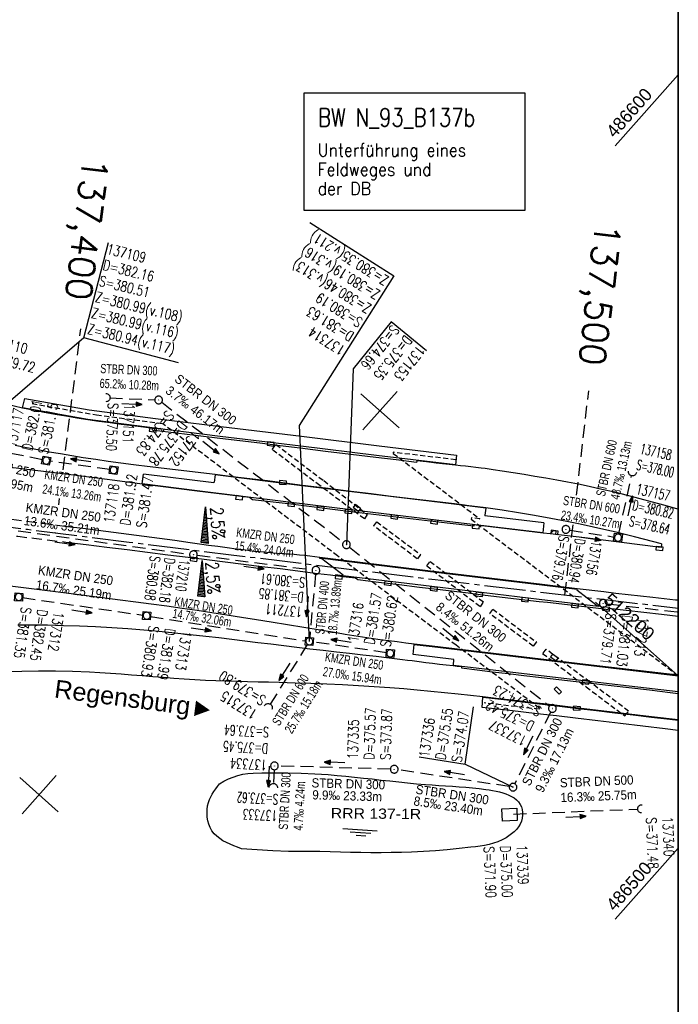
# Model space of a CAD drawing. Header units: millimetres. Extents: x -519 to 616, y -483 to 277.
# Tile 24 of 26: x 303 to 431, y -290 to -98. Entities that reach past the tile are written whole.
import ezdxf
from ezdxf.enums import TextEntityAlignment as Align

# ---------------------------------------------------------------- set-up
doc = ezdxf.new("R2010")
doc.units = ezdxf.units.MM
doc.header["$LTSCALE"] = 10
for name, pattern in [('ACHSE', [5.5, 4, -0.5, 0.5, -0.5]), ('LT00', [0]), ('LT11', [0.3, 0.2, -0.1]), ('LT17', [0.15, 0.1, -0.05]), ('STRICHLINIE2', [0.375, 0.25, -0.125])]:
    doc.linetypes.add(name, pattern=pattern)
for name, color, linetype in [('--Ansichtsfenster', 6, 'Continuous'), ('--EK_000-Halt-Pfeil', 4, 'LT00'), ('--EK_000-Halt-Text', 140, 'LT00'), ('--EK_000-Haltung', 7, 'STRICHLINIE2'), ('--EK_000-Schacht-Text', 5, 'LT00'), ('--EK_01-Halt-Pfeil', 4, 'LT00'), ('--EK_01-Halt-Text', 140, 'LT00'), ('--EK_01-Haltung', 7, 'STRICHLINIE2'), ('--EK_01-Schacht-Text', 5, 'LT00'), ('--EK_03-Halt-Pfeil', 4, 'LT00'), ('--EK_03-Halt-Text', 140, 'LT00'), ('--EK_03-Haltung', 7, 'STRICHLINIE2'), ('--EK_03-Schacht-Text', 5, 'LT00'), ('--EK_10-Halt-Pfeil', 4, 'LT00'), ('--EK_10-Halt-Text', 140, 'LT00'), ('--EK_10-Haltung', 7, 'STRICHLINIE2'), ('--EK_10-Schacht-Text', 5, 'LT00'), ('--EK_13-Halt-Pfeil', 4, 'LT00'), ('--EK_13-Halt-Text', 140, 'LT00'), ('--EK_13-Haltung', 7, 'STRICHLINIE2'), ('--EK_13-Schacht-Text', 5, 'LT00'), ('--EK_A-TEXT-KILOMETER', 30, 'LT17'), ('--EK_BW-SCHRIFT_A', 20, 'Continuous'), ('--EK_FBR', 2, 'LT00'), ('--EK_RRB', 181, 'LT00'), ('--EK_RRB_SYMB', 181, 'LT00'), ('--Rahmen', 120, 'Continuous'), ('-AX-020', 30, 'ACHSE'), ('-QUE-20O', 11, 'Continuous'), ('-QUE-20W', 11, 'Continuous'), ('-RICHTUNG-NAME', 190, 'Continuous'), ('RRB_TEXT', 184, 'Continuous'), ('V_BR_KAPPE', 30, 'LT00'), ('V_BRUECK', 30, 'LT17'), ('V_KA_MULD', 182, 'LT00'), ('V_KA_PRUF', 182, 'LT00'), ('V_KA_PRUF_VERDECKT', 252, 'LT00'), ('V_L_BWID', 30, 'LT17'), ('V_L_MOENCH', 182, 'LT00'), ('V_P_SK', 182, 'LT00'), ('V_P_SK_VERDECKT', 252, 'LT00'), ('V_P_UK_DL', 182, 'LT00'), ('V_RASTER_75', 121, 'LT00')]:
    doc.layers.add(name, color=color, linetype=linetype)
doc.styles.add('Arial', font='arial.ttf')
doc.styles.add('Haltungsbeschriftung', font='arial.ttf', dxfattribs={"width": 0.75})
doc.styles.add('Kilometrierung', font='romans.shx')
doc.styles.add('ROMANS', font='ROMANS.shx', dxfattribs={"width": 0.8})
doc.styles.add('schachtbeschriftung', font='romans.shx', dxfattribs={"width": 0.75, "height": 0.2})
doc.styles.get("Standard").update_dxf_attribs({"font": 'arial.ttf'})
doc.styles.add('UNIR-H', font='unir_h.shx', dxfattribs={"width": 0.8})

# ---------------------------------------------------------------- blocks, each defined once
blk = doc.blocks.new('WASSER2')
at = {"layer": '--EK_RRB_SYMB'}
for p, q in [((-0.335, 0), (0.335, 0)), ((-0.191, -0.054), (0.215, -0.054)), ((-0.071, -0.116), (0.123, -0.116))]:
    blk.add_line(p, q, dxfattribs=at)
blk = doc.blocks.new('SYMB0652')
at = {"color": 0, "linetype": 'ByBlock'}
blk.add_lwpolyline([(-0.15, -0.075), (0.15, -0.075), (0.15, 0.075), (-0.15, 0.075), (-0.15, -0.075)], dxfattribs=at)
blk = doc.blocks.new('SYMB0003')
at = {"color": 0, "linetype": 'ByBlock'}
for p, q in [((-0.015712, 0), (0.010166, 0.012015)), ((0, -0.021257), (-0.015712, 0)), ((0.010166, 0.012015), (0, -0.021257))]:
    blk.add_line(p, q, dxfattribs=at)
for points in [[(-0.031395, 0.499013), (-0.093691, 0.491144), (-0.154509, 0.475528), (-0.21289, 0.452414), (-0.267913, 0.422164), (-0.318712, 0.385257), (-0.364484, 0.342274), (-0.404509, 0.293893), (-0.438154, 0.240877), (-0.464888, 0.184062), (-0.484292, 0.124345), (-0.496058, 0.062667), (-0.5, 0)], [(-0.5, 0), (-0.496058, -0.062667), (-0.484292, -0.124345), (-0.464888, -0.184062), (-0.438154, -0.240877), (-0.404509, -0.293893), (-0.364485, -0.342274), (-0.318712, -0.385257), (-0.267914, -0.422164), (-0.21289, -0.452414), (-0.154509, -0.475529), (-0.093691, -0.491144), (-0.031395, -0.499014), (0.031395, -0.499014)], [(0.5, 0), (0.496057, 0.062667), (0.484292, 0.124345), (0.464888, 0.184062), (0.438153, 0.240877), (0.404509, 0.293893), (0.364484, 0.342274), (0.318712, 0.385257), (0.267913, 0.422164), (0.21289, 0.452414), (0.154509, 0.475528), (0.093691, 0.491144), (0.031395, 0.499013), (-0.031395, 0.499013)], [(0.031395, -0.499014), (0.093691, -0.491144), (0.154509, -0.475529), (0.21289, -0.452414), (0.267914, -0.422164), (0.318712, -0.385257), (0.364485, -0.342274), (0.404509, -0.293893), (0.438154, -0.240877), (0.464889, -0.184062), (0.484292, -0.124345), (0.496058, -0.062667), (0.5, 0)]]:
    blk.add_lwpolyline(points, dxfattribs=at)
blk = doc.blocks.new('SYMB1210')
at = {"color": 0, "linetype": 'ByBlock'}
blk.add_line((0.018815, -0.179014), (0.055623, -0.17119), dxfattribs=at)
for points in [[(-0.2, -0.2), (-0.2, 0.2), (0.2, 0.2), (0.2, -0.2), (-0.2, -0.2)], [(0.018815, 0.179014), (-0.018815, 0.179014), (-0.055623, 0.17119), (-0.09, 0.155885), (-0.120444, 0.133766), (-0.145623, 0.105801), (-0.164438, 0.073213), (-0.176067, 0.037424), (-0.18, 0)], [(-0.18, 0), (-0.176067, -0.037424), (-0.164438, -0.073213), (-0.145623, -0.105801), (-0.120444, -0.133766), (-0.09, -0.155885), (-0.055623, -0.17119), (-0.018815, -0.179014), (0.018815, -0.179014)], [(0.18, 0), (0.176067, 0.037424), (0.164438, 0.073213), (0.145623, 0.105801), (0.120444, 0.133766), (0.09, 0.155885), (0.055623, 0.17119), (0.018815, 0.179014)], [(0.055623, -0.17119), (0.09, -0.155885), (0.120444, -0.133766), (0.145623, -0.105801), (0.164438, -0.073213), (0.176067, -0.037424), (0.18, 0)]]:
    blk.add_lwpolyline(points, dxfattribs=at)
blk = doc.blocks.new('SYMB1107')
at = {"color": 0, "linetype": 'ByBlock'}
for points in [[(-0.2, 0), (-0.196157, 0.039018), (-0.184776, 0.076537), (-0.166294, 0.111114), (-0.141421, 0.141421), (-0.111114, 0.166294), (-0.076537, 0.184776), (-0.039018, 0.196157), (0, 0.2)], [(0, 0.2), (0.039018, 0.196157), (0.076537, 0.184776), (0.111114, 0.166294), (0.141421, 0.141421), (0.166294, 0.111114), (0.184776, 0.076537), (0.196157, 0.039018), (0.2, 0)]]:
    blk.add_lwpolyline(points, dxfattribs=at)
blk = doc.blocks.new('SYMB0070')
at = {"color": 0, "linetype": 'ByBlock'}
for p, q in [((-0.5, 0), (0.2, 0)), ((0.5, 0), (0.2, 0.1)), ((0.2, 0.1), (0.2, 0)), ((0.468, 0), (0.21, 0.086)), ((0.21, 0.086), (0.21, -0.086)), ((0.21, -0.086), (0.468, 0)), ((0.22, -0.072), (0.437, 0)), ((0.23, -0.058), (0.405, 0)), ((0.24, -0.045), (0.374, 0)), ((0.342, 0), (0.25, 0.031)), ((0.25, 0.031), (0.25, -0.031)), ((0.25, -0.031), (0.342, 0)), ((0.26, -0.017), (0.31, 0)), ((0.27, -0.003), (0.279, 0))]:
    blk.add_line(p, q, dxfattribs=at)
for points in [[(0.2, 0), (0.2, -0.1), (0.5, 0)], [(0.437, 0), (0.22, 0.072), (0.22, -0.072)], [(0.405, 0), (0.23, 0.058), (0.23, -0.058)], [(0.374, 0), (0.24, 0.045), (0.24, -0.045)], [(0.31, 0), (0.26, 0.017), (0.26, -0.017)], [(0.279, 0), (0.27, 0.003), (0.27, -0.003)]]:
    blk.add_lwpolyline(points, dxfattribs=at)

msp = doc.modelspace()

# ---------------------------------------------------------------- hatches: boundary and pattern name
at = {"layer": '-QUE-20O'}
h = msp.add_hatch(dxfattribs=at)
h.set_pattern_fill('LT_0', color=256, scale=0.3, angle=-6.9686, style=0, pattern_type=2)
h.set_pattern_definition([(353.03144265, (24069.55914, -706265.4003), (0.03639739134, 0.2977838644), [0.3])])
h.paths.add_polyline_path([(339.02, -192.95), (339.56, -200.07), (338.17, -199.9)])
at = {"layer": '-QUE-20W'}
h = msp.add_hatch(dxfattribs=at)
h.set_pattern_fill('LT_0', color=256, scale=0.3, angle=-6.9686, style=0, pattern_type=2)
h.set_pattern_definition([(353.03144265, (24070.59172, -706261.91555), (0.03639739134, 0.2977838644), [0.3])])
h.paths.add_polyline_path([(338.36, -203.36), (338.9, -210.48), (337.51, -210.31)])

# ---------------------------------------------------------------- linework, layer by layer
at = {"layer": '--Ansichtsfenster', "linetype": 'Continuous'}
msp.add_lwpolyline([(-493.87, -477.64), (431.13, -477.64), (431.13, 272.36), (-493.87, 272.36)], close=True, dxfattribs=at)
at = {"layer": '--EK_000-Haltung'}
for p, q in [((302.54, -197.61), (335.94, -202.15)), ((337.43, -202.34), (359.78, -205.19)), ((360.46, -206.04), (359.32, -218.37))]:
    msp.add_line(p, q, dxfattribs=at)
at = {"layer": '--EK_01-Haltung'}
for p, q in [((307.26, -183.77), (292.13, -180.66)), ((320.38, -185.68), (308.74, -184.02))]:
    msp.add_line(p, q, dxfattribs=at)
at = {"layer": '--EK_01-Schacht-Text', "flags": 128}
for points in [[(315.35, -160.04), (320.14, -141.46)], [(333.8, -164.89), (315.35, -160.04), (291.39, -180.51)]]:
    msp.add_lwpolyline(points, dxfattribs=at)
at = {"layer": '--EK_03-Haltung'}
for p, q in [((320.38, -171.7), (329.15, -172.08)), ((330.5, -172.57), (365.89, -199.83)), ((419.54, -198.18), (422.04, -186.82)), ((409.97, -197.44), (418.64, -198.8)), ((367.07, -200.76), (406.01, -231.72)), ((417.25, -211.81), (431.13, -213.4)), ((406.27, -232.86), (399.26, -246.84)), ((375.04, -244), (353.21, -243.39)), ((352.42, -244.11), (352.27, -246.85)), ((398.18, -247.39), (376.53, -244.13))]:
    msp.add_line(p, q, dxfattribs=at)
at = {"layer": '--EK_03-Schacht-Text'}
msp.add_line((389.64, -243.04), (398.93, -247.51), dxfattribs=at)
at = {"layer": '--EK_03-Schacht-Text', "flags": 128}
for points in [[(382.09, -162.57), (375.17, -156.9), (367.82, -166.04), (366.48, -200.29)], [(380.62, -241.58), (389.64, -243.04), (391.23, -231.85)]]:
    msp.add_lwpolyline(points, dxfattribs=at)
at = {"layer": '--EK_10-Haltung'}
for p, q in [((303.39, -210.6), (326.83, -214.02)), ((328.32, -214.25), (358.5, -219.01)), ((358.85, -219.76), (351.63, -231.38)), ((374.27, -221.35), (359.99, -219.23))]:
    msp.add_line(p, q, dxfattribs=at)
at = {"layer": '--EK_10-Schacht-Text', "flags": 128}
for points in [[(359.32, -137.58), (375.69, -147.95), (357.26, -177.08)], [(357.26, -177.08), (359.25, -219.12)]]:
    msp.add_lwpolyline(points, dxfattribs=at)
at = {"layer": '--EK_13-Haltung'}
msp.add_line((399.03, -252.77), (423.26, -251.77), dxfattribs=at)
at = {"layer": '--EK_A-TEXT-KILOMETER', "ltscale": 2.5}
for p, q in [((311.31, -185.69), (314.74, -158.29)), ((411.31, -190.63), (413.67, -170.35)), ((310.46, -192.51), (310.6, -191.33)), ((409.04, -210.08), (410.64, -196.31)), ((309.77, -197.98), (309.79, -197.83))]:
    msp.add_line(p, q, dxfattribs=at)
at = {"layer": '--EK_BW-SCHRIFT_A'}
msp.add_lwpolyline([(358.23, -112.34), (401.23, -112.34), (401.23, -135.19), (358.23, -135.19)], close=True, dxfattribs=at)
at = {"layer": '--EK_FBR'}
msp.add_line((427.88, -200.11), (427.8, -200.82), dxfattribs=at)
for points in [[(347.61, -191.12), (337.39, -189.87), (326.68, -188.53), (321.39, -187.8), (313.34, -186.77), (297.78, -184.87), (278.05, -182.4), (252.97, -179.28), (233.75, -176.78), (232.82, -176.66), (229.04, -176.2), (202.84, -172.86), (178.93, -169.86), (164.15, -168.04), (148.71, -166.1), (124.59, -163.17), (99.95, -160.19), (73.77, -156.52), (56.93, -154.05), (46.17, -152.5), (40.96, -151.86), (22.72, -149.86)], [(380.21, -183.96), (380.14, -184.27), (376.19, -183.8), (372.23, -183.32), (367.31, -182.72), (362.38, -182.12), (357.46, -181.51), (353.54, -181.03), (349.63, -180.55), (345.71, -180.07), (341.79, -179.59), (337.57, -179.07), (333.34, -178.56), (329.12, -178.05), (329.14, -177.72)], [(391.31, -196.43), (391.3, -196.72), (386.07, -196.08), (367.31, -193.89), (355.15, -192.35), (348.17, -191.53), (347.61, -191.12)], [(427.8, -200.82), (427.23, -200.76), (412.95, -198.99), (407.29, -198.29), (407.33, -197.66), (406.77, -197.6), (406.16, -198.18), (404.78, -198.04), (391.31, -196.43)], [(427.88, -200.11), (426.1, -199.66), (424.33, -199.2), (422.56, -198.75), (420.78, -198.31), (419.01, -197.87), (417.23, -197.45)], [(368.25, -206.75), (368.73, -207.1), (372.72, -207.58), (376.72, -208.06), (380.71, -208.54), (384.71, -209.03), (387.46, -209.36), (390.22, -209.7), (392.97, -210.04), (395.73, -210.37), (398.49, -210.7), (401.24, -211.02), (404, -211.33), (405.66, -211.51), (407.32, -211.68), (408.98, -211.87), (410.64, -212.05), (412.3, -212.25), (413.95, -212.45), (415.61, -212.67), (416.54, -212.8), (417.47, -212.94), (417.52, -212.63)], [(388.89, -223.99), (388.89, -223.99), (388.88, -224.28), (391.92, -224.65), (394.96, -225.03), (398, -225.39), (401.04, -225.76), (404.45, -226.16), (407.85, -226.56), (411.26, -226.95), (414.67, -227.34), (418.07, -227.73), (421.48, -228.12), (425.51, -228.59), (429.53, -229.06), (431.13, -229.25)]]:
    msp.add_lwpolyline(points, dxfattribs=at)
at = {"layer": '--EK_FBR', "color": 2}
for points in [[(329.14, -177.72), (326.96, -177.44), (324.79, -177.16), (322.61, -176.87), (320.44, -176.58), (318.27, -176.28), (316.1, -175.96), (313.97, -175.64), (311.84, -175.29), (309.72, -174.93), (307.6, -174.54), (305.48, -174.13), (303.37, -173.69), (300.12, -172.96)], [(417.23, -197.45), (417.23, -197.45), (414.63, -196.87), (412.03, -196.31), (409.42, -195.78), (406.28, -195.17), (403.14, -194.6), (399.98, -194.07), (396.82, -193.58), (393.66, -193.13), (391.98, -192.91), (390.29, -192.7), (388.61, -192.49), (386.93, -192.29), (383.02, -191.82), (379.11, -191.35), (375.21, -190.88), (371.3, -190.4), (366.83, -189.86), (362.37, -189.3), (357.9, -188.74), (354.5, -188.32), (351.1, -187.89), (347.69, -187.47), (344.29, -187.05), (340.88, -186.64), (338.13, -186.31), (335.38, -185.98), (332.63, -185.66), (329.88, -185.33), (327.13, -185), (326.05, -184.87), (324.98, -184.74), (322.53, -184.42), (320.09, -184.08), (317.64, -183.72), (315.2, -183.35), (312.99, -183), (310.78, -182.63), (308.57, -182.25), (306.37, -181.84), (304.17, -181.42), (301.97, -180.96)], [(431.13, -193.41), (431.03, -193.38), (428.58, -192.69), (426.13, -192.01), (423.67, -191.35), (421.2, -190.71), (418.74, -190.1), (416.26, -189.52), (413.78, -188.97), (411.67, -188.54), (409.56, -188.13), (407.45, -187.73), (405.33, -187.36), (403.21, -187), (401.08, -186.64), (398.96, -186.3), (396.83, -185.96), (395.09, -185.72), (394.29, -185.6), (393.5, -185.48), (392.7, -185.37), (391.7, -185.25), (390.7, -185.13), (389.7, -185.03), (388.7, -184.93), (387.7, -184.83), (385.83, -184.62), (383.96, -184.41), (382.08, -184.19), (380.21, -183.96)], [(426.14, -210.56), (423.75, -210.3), (421.36, -210.04), (418.97, -209.77), (416.59, -209.5), (414.87, -209.3), (413.15, -209.09), (411.43, -208.89), (404.58, -208.07), (384.99, -205.73), (365.97, -203.4), (361.31, -202.81), (360.32, -202.68), (359.32, -202.54), (358.32, -202.42), (357.33, -202.31), (356.33, -202.22), (355.55, -202.17), (354.77, -202.12), (353.99, -202.07), (352.19, -201.94), (350.39, -201.78), (348.59, -201.6), (346.8, -201.39), (345.01, -201.17), (343.22, -200.93), (341.43, -200.68), (339.64, -200.43), (337.85, -200.17), (336.06, -199.91), (333.07, -199.5), (330.08, -199.09), (327.09, -198.7), (324.1, -198.31), (321.1, -197.93), (318.11, -197.55), (315.11, -197.17), (312.12, -196.8)], [(311.84, -199.79), (315.81, -200.27), (319.79, -200.76), (323.76, -201.26), (327.74, -201.75), (331.71, -202.25), (335.68, -202.74), (339.26, -203.19), (342.84, -203.63), (346.42, -204.07), (350, -204.52), (353.58, -204.96), (356.02, -205.27), (358.47, -205.58), (360.91, -205.89), (363.36, -206.18), (365.81, -206.47), (367.03, -206.61), (368.25, -206.75)], [(431.13, -225.72), (414.14, -223.73), (402.71, -222.4), (383.21, -220.07), (379.66, -219.64), (378.02, -219.44), (376.37, -219.24), (374.73, -219.03), (373.02, -218.8), (371.32, -218.56), (369.62, -218.3), (367.92, -218.03), (366.23, -217.76), (364.53, -217.48), (361.35, -216.96), (358.18, -216.44), (355.01, -215.92), (351.83, -215.41), (348.94, -214.94), (346.06, -214.47), (343.17, -214.01), (340.28, -213.56), (337.39, -213.12), (334.5, -212.7), (331.48, -212.27), (328.47, -211.86), (325.45, -211.46), (322.43, -211.07), (319.41, -210.68), (316.38, -210.3), (313.36, -209.93), (310.34, -209.55), (305.12, -208.9), (299.91, -208.25)], [(431.13, -211.13), (430.58, -211.07), (426.14, -210.56)], [(417.52, -212.63), (420.95, -213.03), (424.39, -213.43), (427.82, -213.83), (431.13, -214.21)], [(302.46, -215.93), (305.36, -215.91), (308.26, -215.93), (311.38, -216), (314.51, -216.1), (317.63, -216.25), (320.76, -216.43), (323.87, -216.64), (326.99, -216.89), (330.02, -217.16), (333.04, -217.45), (336.06, -217.76), (339.08, -218.1), (341.61, -218.39), (344.15, -218.69), (346.69, -219), (349.22, -219.32), (351.76, -219.63), (354.3, -219.95), (356.83, -220.26), (359.37, -220.56), (361.94, -220.86), (364.52, -221.16), (367.1, -221.45), (369.68, -221.74), (372.25, -222.03), (374.83, -222.33), (377.41, -222.63), (378.35, -222.75), (379.3, -222.86), (380.62, -223.03), (381.95, -223.21), (383.27, -223.38), (384.59, -223.55), (385.92, -223.7), (387.25, -223.84), (388.07, -223.92), (388.89, -223.99)], [(302.46, -215.93), (305.36, -215.91), (308.26, -215.93), (311.38, -216), (314.51, -216.1), (317.63, -216.25), (320.76, -216.43), (323.87, -216.64), (326.99, -216.89), (330.02, -217.16), (333.04, -217.45), (336.06, -217.76), (339.08, -218.1), (341.61, -218.39), (344.15, -218.69), (346.69, -219), (349.22, -219.32), (351.76, -219.63), (354.3, -219.95), (356.83, -220.26), (359.37, -220.56), (361.94, -220.86), (364.52, -221.16), (367.1, -221.45), (369.68, -221.74), (372.25, -222.03), (374.83, -222.33), (377.41, -222.63), (378.35, -222.75), (379.3, -222.86), (380.62, -223.03), (381.95, -223.21), (383.27, -223.38), (384.59, -223.55), (385.92, -223.7), (387.25, -223.84), (388.07, -223.92), (388.89, -223.99)], [(431.13, -234.4), (425.93, -233.81), (418.81, -232.98), (411.69, -232.13), (408.59, -231.76), (405.48, -231.38), (402.37, -231.01), (399.26, -230.64), (396.16, -230.28), (393.05, -229.93), (390.66, -229.66), (388.27, -229.41), (385.61, -229.13), (382.95, -228.87), (380.29, -228.62), (377.63, -228.39), (374.96, -228.18), (371.88, -227.96), (368.8, -227.77), (365.72, -227.61), (362.64, -227.46), (359.55, -227.34), (356.47, -227.23), (353.38, -227.15), (351.33, -227.09), (349.27, -227.04), (347.22, -226.99), (345.17, -226.94), (343.11, -226.87), (341.06, -226.8), (339.01, -226.71), (336.96, -226.61), (334.9, -226.48), (332.85, -226.34), (330.8, -226.18), (328.74, -226.02), (326.69, -225.85), (324.64, -225.69), (322.58, -225.53), (320.53, -225.38), (318.47, -225.25), (316.42, -225.14), (313.12, -225.01), (309.82, -224.94), (306.52, -224.92), (303.22, -224.97), (299.92, -225.06)]]:
    msp.add_lwpolyline(points, dxfattribs=at)
at = {"layer": '--EK_FBR', "linetype": 'LT11', "flags": 128}
for points in [[(312.12, -196.8), (308.17, -196.3), (304.23, -195.8), (300.28, -195.3), (296.33, -194.8), (291.33, -194.17), (286.33, -193.54), (281.33, -192.91), (276.33, -192.28), (270.13, -191.5), (263.93, -190.71), (257.73, -189.92), (251.53, -189.13), (247.43, -188.6), (243.34, -188.07), (239.25, -187.54), (235.15, -187.02), (231.06, -186.49), (226.96, -185.98), (222.77, -185.45), (218.58, -184.93), (214.38, -184.42), (210.19, -183.9), (206, -183.39), (201.8, -182.87), (196.94, -182.26), (192.07, -181.64), (187.2, -181.02), (182.34, -180.4), (177.47, -179.77)], [(177.22, -182.72), (201.71, -185.78), (214.2, -187.38), (226.68, -188.98), (232.91, -189.78), (239.14, -190.58), (245.36, -191.37), (251.59, -192.16), (255.71, -192.68), (259.84, -193.2), (263.96, -193.73), (268.08, -194.25), (272.21, -194.78), (276.33, -195.31), (279.63, -195.74), (282.94, -196.17), (286.25, -196.61), (289.56, -197.04), (292.87, -197.47), (296.18, -197.89), (299.31, -198.27), (302.44, -198.66), (305.57, -199.03), (308.71, -199.41), (311.84, -199.79)]]:
    msp.add_lwpolyline(points, dxfattribs=at)
at = {"layer": '--EK_RRB'}
msp.add_lwpolyline([(361.32, -260.05), (358.26, -260.07), (355.21, -260.02), (352.15, -259.91), (349.1, -259.73), (346.05, -259.49), (345.29, -259.21), (344.54, -258.92), (343.81, -258.62), (343.1, -258.29), (342.43, -257.93), (341.81, -257.53), (341.24, -257.08), (340.73, -256.57), (340.29, -255.99), (339.96, -255.39), (339.69, -254.74), (339.5, -254.05), (339.37, -253.34), (339.32, -252.61), (339.34, -251.88), (339.44, -251.16), (339.6, -250.47), (339.81, -249.91), (340.06, -249.37), (340.35, -248.85), (340.67, -248.34), (341.01, -247.85), (341.37, -247.36), (341.74, -246.88), (342.59, -246.37), (343.48, -245.92), (344.4, -245.54), (345.35, -245.23), (346.32, -245), (347.3, -244.84), (348.29, -244.76), (349.98, -244.74), (351.66, -244.72), (353.35, -244.72), (355.04, -244.73), (357.67, -244.79), (360.3, -244.9), (362.92, -245.07), (364.65, -245.21), (366.36, -245.37), (368.08, -245.54), (369.8, -245.73), (371.52, -245.92), (373.23, -246.12), (374.95, -246.31), (376.67, -246.5), (378.39, -246.68), (380.12, -246.84), (381.85, -246.99), (383.16, -247.08), (384.48, -247.17), (385.8, -247.26), (387.12, -247.34), (388.43, -247.43), (389.74, -247.53), (391.04, -247.65), (392.34, -247.78), (393.63, -247.94), (394.29, -248.03), (394.95, -248.14), (395.62, -248.27), (396.28, -248.42), (396.95, -248.61), (397.53, -248.81), (398.1, -249.04), (398.64, -249.3), (399.15, -249.61), (399.62, -249.97), (400.02, -250.39), (400.34, -250.86), (400.57, -251.35), (400.72, -251.87), (400.79, -252.42), (400.79, -252.98), (400.72, -253.53), (400.55, -254.13), (400.3, -254.7), (399.97, -255.24), (399.59, -255.73), (399.14, -256.2), (398.66, -256.62), (398.14, -257.01), (397.6, -257.36), (396.8, -257.78), (395.97, -258.14), (395.13, -258.42), (394.27, -258.65), (393.39, -258.84), (392.51, -258.99), (391.62, -259.11), (390.73, -259.22), (388.42, -259.48), (386.11, -259.71), (383.8, -259.89), (381.49, -260.05), (379.18, -260.16), (377.2, -260.22), (375.22, -260.26), (373.24, -260.27), (371.26, -260.27), (369.27, -260.25), (367.29, -260.21), (365.3, -260.16), (363.31, -260.11)], close=True, dxfattribs=at)
at = {"layer": '--Rahmen'}
msp.add_lwpolyline([(-493.87, 272.36), (431.13, 272.36), (431.13, -477.64), (-493.87, -477.64)], close=True, dxfattribs=at)
at = {"layer": '-AX-020', "ltscale": 0.2, "flags": 128}
msp.add_lwpolyline([(-493.87, -141.36), (-486.27, -141.05), (-470.78, -140.5), (-455.3, -140.02), (-439.81, -139.63), (-424.32, -139.32), (-408.83, -139.08), (-393.34, -138.93), (-377.85, -138.86), (-362.36, -138.86), (-346.87, -138.95), (-331.38, -139.12), (-315.89, -139.36), (-300.4, -139.69), (-284.91, -140.1), (-269.43, -140.58), (-253.95, -141.15), (-238.47, -141.79), (-232.64, -142.06), (-217.17, -142.81), (-201.7, -143.65), (-186.24, -144.56), (-170.78, -145.54), (-155.32, -146.59), (-139.87, -147.7), (-124.42, -148.88), (-108.98, -150.13), (-93.54, -151.43), (-78.11, -152.79), (-62.68, -154.2), (-47.26, -155.66), (-31.84, -157.17), (-16.43, -158.73), (-1.02, -160.33), (14.39, -161.98), (29.79, -163.66), (45.18, -165.38), (60.57, -167.13), (75.96, -168.91), (91.35, -170.72), (106.73, -172.55), (122.11, -174.41), (137.49, -176.29), (152.87, -178.19), (168.24, -180.1), (183.61, -182.03), (198.98, -183.96), (214.35, -185.9), (229.72, -187.85), (244.81, -189.77), (264.65, -192.28), (284.5, -194.8), (304.34, -197.3), (324.18, -199.78), (344.03, -202.24), (363.88, -204.68), (383.74, -207.08), (403.6, -209.44), (423.46, -211.76), (431.13, -212.64)], dxfattribs=at)
at = {"layer": '-QUE-20O', "flags": 128}
msp.add_lwpolyline([(339.56, -200.07), (338.17, -199.9), (339.02, -192.95), (339.56, -200.07)], dxfattribs=at)
at = {"layer": '-QUE-20W', "flags": 128}
msp.add_lwpolyline([(338.9, -210.48), (337.51, -210.31), (338.36, -203.36), (338.9, -210.48)], dxfattribs=at)
at = {"layer": 'V_BR_KAPPE'}
for p, q in [((404.91, -196.06), (393.43, -194.66)), ((387.32, -223.76), (387.38, -222.66))]:
    msp.add_line(p, q, dxfattribs=at)
for points in [[(387.91, -182.84), (387.7, -184.74), (372.31, -182.91), (357.62, -181.12), (341.86, -179.21), (329.15, -177.63), (316.08, -175.92), (303.39, -173.65), (303.85, -171.8)], [(303.85, -171.8), (316.38, -174.01), (329.3, -175.71), (342.02, -177.28), (357.73, -179.19), (372.83, -181.03), (387.91, -182.84)], [(404.91, -196.06), (404.73, -197.97), (386.12, -195.76), (367.32, -193.5), (355.21, -192.02), (337.43, -189.82), (326.69, -188.47), (326.85, -187.47), (326.97, -186.54)], [(393.61, -193.2), (386.91, -192.36), (371.31, -190.46), (357.87, -188.81), (340.91, -186.7), (340.71, -188.13), (340.68, -188.23), (326.97, -186.54)], [(393.61, -193.2), (393.42, -194.57), (393.43, -194.66)], [(413.39, -210.67), (415.34, -212.14), (415.59, -212.19), (415.58, -212.3), (404.04, -210.97), (384.73, -208.66), (365.81, -206.39), (365.83, -206.24), (364.13, -204.96), (361.67, -203.05), (361.3, -202.99), (361.33, -202.87), (365.92, -203.46), (385.02, -205.79), (404.55, -208.12), (411.41, -208.95), (411.39, -209.08), (413.39, -210.67)], [(387.38, -222.66), (379.48, -221.65), (379.67, -219.71), (383.21, -220.15), (402.66, -222.47), (414.15, -223.81), (431.13, -225.81)], [(387.32, -223.76), (401.12, -225.37), (421.58, -227.75), (431.13, -228.86)], [(392.95, -231.98), (393.07, -229.97), (397.7, -230.53), (402.34, -231.09), (406.97, -231.64), (411.61, -232.19), (415.18, -232.61), (418.75, -233.02), (422.32, -233.44), (425.89, -233.86), (429.46, -234.28), (431.13, -234.48)], [(431.13, -236.45), (428.58, -236.14), (424.21, -235.62), (419.84, -235.1), (415.46, -234.59), (411.09, -234.08), (407.37, -233.65), (403.64, -233.22), (398.29, -232.6), (392.95, -231.98)]]:
    msp.add_lwpolyline(points, dxfattribs=at)
at = {"layer": 'V_BRUECK'}
msp.add_line((382.12, -204.42), (382.73, -203.59), dxfattribs=at)
for points in [[(362.05, -187.82), (370.55, -194.43), (369.98, -195.27), (361.31, -188.8), (352.01, -181.76), (352.75, -180.78), (362.05, -187.82)], [(371.79, -196.64), (372.4, -195.83), (380.9, -202.22), (380.29, -203.06), (371.79, -196.64)], [(382.12, -204.42), (392.59, -212.37), (393.15, -211.51), (382.73, -203.59)], [(395, -212.86), (403.48, -219.24), (402.86, -220.07), (394.39, -213.69), (395, -212.86)], [(420.73, -233.65), (421.45, -232.71), (413.89, -227.04), (405.33, -220.64), (404.7, -221.46), (413.17, -227.99), (420.73, -233.65)]]:
    msp.add_lwpolyline(points, dxfattribs=at)
at = {"layer": 'V_L_BWID'}
msp.add_line((404.04, -232.34), (393.34, -231.1), dxfattribs=at)
for points in [[(305.24, -172.81), (317.78, -175.03), (330.7, -176.73)], [(404.04, -232.34), (404.06, -232.12), (387.84, -219.87), (364.75, -202.47), (330.7, -176.73)], [(387.79, -183.76), (375.6, -182.3), (375.6, -182.51), (392.48, -195.27), (390.81, -195.07), (390.76, -195.33), (431.13, -225.81)]]:
    msp.add_lwpolyline(points, dxfattribs=at)
at = {"layer": 'V_L_MOENCH'}
msp.add_lwpolyline([(399.67, -251.59), (399.73, -253.97), (396.86, -254.15), (396.75, -251.71), (399.67, -251.59)], dxfattribs=at)
at = {"layer": 'V_RASTER_75'}
for p, q in [((418.84, -122.61), (431.13, -108.78)), ((369.7, -177.94), (376.34, -170.47)), ((369.28, -170.89), (376.76, -177.53)), ((414.97, -211.46), (431.13, -225.81)), ((303.3, -252.71), (309.94, -245.24)), ((310.36, -252.3), (302.88, -245.66)), ((431.13, -259.37), (418.84, -273.21))]:
    msp.add_line(p, q, dxfattribs=at)

# ---------------------------------------------------------------- block references
at = {"layer": '--EK_000-Halt-Pfeil', "yscale": 4.000000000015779, "zscale": 4}
for p, xscale, rotation in [((311.66, -200), 3.999999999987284, 352.2735694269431), ((348.48, -204.76), 3.999999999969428, 352.7257994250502), ((358.87, -212.35), 4.000000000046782, 264.7122533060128)]:
    msp.add_blockref('SYMB0070', p, dxfattribs=dict(at, xscale=xscale, rotation=rotation))
at = {"layer": '--EK_01-Halt-Pfeil', "xscale": 3.99999999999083, "yscale": 4.000000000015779, "zscale": 4, "rotation": 171.878399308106}
msp.add_blockref('SYMB0070', (314.7, -183.86), dxfattribs=at)
at = {"layer": '--EK_03-Halt-Pfeil'}
for p, xscale, yscale, zscale, rotation in [((324.72, -172.89), 4.000000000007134, 4.000000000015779, 4, 357.4773093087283), ((340.1, -181.38), 4.000000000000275, 4.000000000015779, 4.000000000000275, 322.3989693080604), ((421.77, -192.72), 3.999999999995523, 4.000000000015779, 4, 77.58133930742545), ((414.15, -199.11), 4.000000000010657, 4.000000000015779, 4, 351.079179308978), ((386.8, -217.78), 3.999999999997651, 4.000000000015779, 4, 321.5076293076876), ((401.87, -239.4), 4, 4, 4, 243.3813093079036), ((351.35, -245.43), 3.999999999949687, 4.000000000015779, 4, 266.8852293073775), ((364.15, -242.69), 4.000000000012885, 4.000000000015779, 4, 178.3848393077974), ((387.5, -244.78), 3.99999999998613, 4.000000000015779, 4, 171.4414293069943)]:
    msp.add_blockref('SYMB0070', p, dxfattribs=dict(at, xscale=xscale, yscale=yscale, zscale=zscale, rotation=rotation))
at = {"layer": '--EK_10-Halt-Pfeil', "yscale": 4.000000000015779, "zscale": 4}
for p, xscale, rotation in [((314.97, -213.3), 3.999999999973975, 351.6917693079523), ((338.19, -216.77), 3.999999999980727, 351.0435393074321), ((365.42, -219.03), 3.999999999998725, 171.5593993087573), ((354.39, -225.04), 4.000000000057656, 238.1398693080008)]:
    msp.add_blockref('SYMB0070', p, dxfattribs=dict(at, xscale=xscale, rotation=rotation))
at = {"layer": '--EK_13-Halt-Pfeil', "xscale": 4.000000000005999, "yscale": 4.000000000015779, "zscale": 4, "rotation": 2.369899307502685}
msp.add_blockref('SYMB0070', (411.19, -253.27), dxfattribs=at)
at = {"layer": '--EK_RRB_SYMB', "xscale": 10.00000000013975, "yscale": 10.00000000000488, "zscale": 10, "rotation": 356.302099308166}
msp.add_blockref('WASSER2', (369.13, -255.77), dxfattribs=at)
at = {"layer": 'V_KA_MULD', "zscale": 3.8}
for p, xscale, yscale, rotation in [((308, -183.92), 3.800000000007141, 3.799999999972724, 349.0900134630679), ((321.13, -185.79), 3.800000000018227, 3.799999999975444, 352.0247544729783), ((419.38, -198.92), 3.800000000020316, 3.799999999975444, 352.5984608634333), ((302.65, -210.49), 3.800000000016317, 3.799999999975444, 356.3090993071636), ((327.57, -214.13), 3.800000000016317, 3.799999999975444, 356.3090993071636), ((359.25, -219.12), 3.800000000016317, 3.799999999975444, 356.3090993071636), ((375.01, -221.46), 3.800000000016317, 3.799999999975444, 356.3090993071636)]:
    msp.add_blockref('SYMB1210', p, dxfattribs=dict(at, xscale=xscale, yscale=yscale, rotation=rotation))
at = {"layer": 'V_KA_PRUF', "xscale": 1.500000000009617, "yscale": 1.500000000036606, "zscale": 1.5, "rotation": 4.066199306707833}
for p in [(329.9, -172.12), (409.23, -197.32), (336.68, -202.25), (360.53, -205.29), (416.5, -211.72), (352.46, -243.37), (375.79, -244.02), (398.93, -247.51)]:
    msp.add_blockref('SYMB0003', p, dxfattribs=at)
at = {"layer": 'V_KA_PRUF_VERDECKT', "xscale": 1.500000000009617, "yscale": 1.500000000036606, "zscale": 1.5, "rotation": 4.066199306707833}
for p in [(366.48, -200.29), (406.6, -232.19)]:
    msp.add_blockref('SYMB0003', p, dxfattribs=at)
at = {"layer": 'V_P_SK', "zscale": 4.5}
for p, xscale, yscale, rotation in [((328.79, -177.96), 4.500000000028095, 4.500000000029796, 353.090446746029), ((351.72, -180.68), 4.500000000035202, 4.500000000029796, 352.9869286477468), ((354.12, -188.19), 4.500000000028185, 4.500000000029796, 356.309099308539), ((345.6, -191.15), 4.500000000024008, 4.500000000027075, 353.0304745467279), ((355.75, -192.46), 4.500000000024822, 4.500000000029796, 353.1205325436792), ((361.42, -193.19), 4.500000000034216, 4.500000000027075, 352.7511483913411), ((366.89, -193.83), 4.500000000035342, 4.500000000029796, 353.3427968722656), ((368.55, -193.16), 4.499999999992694, 4.500000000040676, 321.0530254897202), ((375.83, -194.91), 4.500000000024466, 4.500000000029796, 352.6850663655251), ((383.59, -195.86), 4.500000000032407, 4.500000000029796, 353.4286390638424), ((391.69, -196.82), 4.500000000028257, 4.500000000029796, 353.4553705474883), ((407, -197.89), 4.500000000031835, 4.500000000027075, 353.1907619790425), ((427.48, -201.03), 4.500000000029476, 4.500000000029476, 354.6937444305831), ((336.73, -203.12), 4.500000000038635, 4.500000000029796, 352.9598425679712), ((364.99, -206.61), 4.500000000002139, 4.500000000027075, 173.272653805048), ((374.56, -207.81), 4.500000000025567, 4.500000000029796, 353.167945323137), ((383.5, -208.9), 4.500000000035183, 4.500000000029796, 353.0145874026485), ((392.35, -209.97), 4.500000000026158, 4.500000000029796, 353.1179026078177), ((401.26, -211), 4.500000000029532, 4.500000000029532, 353.622477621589), ((411, -212.18), 4.500000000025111, 4.500000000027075, 353.1639081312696), ((417.09, -212.81), 4.500000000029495, 4.500000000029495, 353.3576794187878), ((413.09, -227.04), 4.500000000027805, 4.500000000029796, 353.4648543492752), ((411.36, -232.13), 4.500000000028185, 4.500000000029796, 356.309099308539)]:
    msp.add_blockref('SYMB0652', p, dxfattribs=dict(at, xscale=xscale, yscale=yscale, rotation=rotation))
at = {"layer": 'V_P_SK_VERDECKT', "zscale": 4.5}
for p, xscale, yscale, rotation in [((407, -222.26), 4.499999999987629, 4.500000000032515, 325.1499899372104), ((407.65, -228.68), 4.50000000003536, 4.500000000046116, 314.8499226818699)]:
    msp.add_blockref('SYMB0652', p, dxfattribs=dict(at, xscale=xscale, yscale=yscale, rotation=rotation))
at = {"layer": 'V_P_UK_DL', "zscale": 4}
for p, xscale, yscale, rotation in [((319.63, -171.66), 3.999999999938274, 4.000000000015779, 271.028690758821), ((422.2, -186.09), 4.000000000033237, 3.999999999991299, 170.022983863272), ((351.23, -232.02), 3.999999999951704, 4.00000000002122, 332.0425404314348), ((352.23, -247.6), 3.99999999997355, 4.000000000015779, 356.309099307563), ((424.01, -251.74), 4.000000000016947, 4.00000000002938, 85.14648782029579)]:
    msp.add_blockref('SYMB1107', p, dxfattribs=dict(at, xscale=xscale, yscale=yscale, rotation=rotation))

# ---------------------------------------------------------------- texts
at = {"layer": '--EK_000-Halt-Text', "style": 'Haltungsbeschriftung'}
for s, rotation, width, p in [('KMZR DN 250', 352.2736, 0.9, (303.92, -193.91)), ('13.6‰ 35.21m', 352.2736, 0.9, (303.57, -196.45)), ('KMZR DN 250', 352.7258, 0.7, (344.94, -198.76)), ('15.4‰ 24.04m', 352.7258, 0.7, (344.61, -201.3)), ('STBR DN 400', 84.7122, 0.65, (362.19, -217.79)), ('18.7‰ 13.89m', 84.7122, 0.65, (364.59, -217.96))]:
    msp.add_text(s, height=1.8, rotation=rotation, dxfattribs=dict(at, width=width)).set_placement(p)
at = {"layer": '--EK_000-Schacht-Text', "style": 'schachtbeschriftung'}
for s, rotation, width, p in [('S=380.98', 262.7258, 0.65, (328.26, -202.41)), ('D=382.18', 262.7258, 0.65, (331.12, -202.77)), ('137210', 262.7258, 0.6, (333.97, -203.13)), ('S=380.61', 174.7123, 0.65, (358.49, -206.7)), ('D=381.85', 174.7123, 0.65, (358.22, -209.57)), ('137211', 174.7123, 0.7, (357.95, -212.44))]:
    msp.add_text(s, height=2, rotation=rotation, dxfattribs=dict(at, width=width)).set_placement(p)
at = {"layer": '--EK_01-Halt-Text', "style": 'Haltungsbeschriftung'}
for s, rotation, width, p in [('KMZR DN 250', 348.4004, 0.9, (291.28, -184.3)), ('12.4‰ 16.95m', 348.4004, 0.9, (290.7, -187.12)), ('KMZR DN 250', 351.8784, 0.7, (307.57, -187.44)), ('24.1‰ 13.26m', 351.8784, 0.7, (307.16, -190.3))]:
    msp.add_text(s, height=1.8, rotation=rotation, dxfattribs=dict(at, width=width)).set_placement(p)
at = {"layer": '--EK_01-Schacht-Text', "style": 'schachtbeschriftung', "width": 0.75}
for s, rotation, p in [('137109', 346.4076, (319.66, -143.62)), ('D=382.16', 346.4076, (318.91, -146.73)), ('S=380.51', 346.4076, (318.16, -149.84)), ('Z=380.99(v.108)', 346.4076, (317.4, -152.95)), ('Z=380.99(v.116)', 346.4076, (316.65, -156.06)), ('Z=380.94(v.117)', 346.4076, (315.9, -159.17)), ('137110', 346.4109, (296.58, -161.37)), ('S=379.72', 346.4109, (295.83, -164.48)), ('D=382.01', 78.4004, (305.23, -182.12)), ('S=381.15', 78.4004, (308.37, -182.76)), ('137117', 78.4004, (302.1, -181.48)), ('D=381.92', 81.8784, (324.33, -196.67)), ('137118', 81.8784, (321.16, -196.21)), ('S=381.47', 81.8784, (327.5, -197.12))]:
    msp.add_text(s, height=2, rotation=rotation, dxfattribs=at).set_placement(p)
at = {"layer": '--EK_03-Halt-Text', "style": 'Haltungsbeschriftung'}
for s, rotation, width, p in [('STBR DN 300', 357.4773, 0.7, (318.5, -166.87)), ('65.2‰ 10.28m', 357.4773, 0.7, (318.38, -169.75)), ('STBR DN 300', 322.399, 0.9, (332.83, -168.36)), ('3.7‰ 46.17m', 322.399, 0.9, (331.08, -170.64)), ('STBR DN 600', 77.5813, 0.7, (416.82, -191.02)), ('48.7‰ 13.13m', 77.5813, 0.7, (419.63, -191.64)), ('STBR DN 600', 351.0792, 0.7, (408.58, -192.52)), ('23.4‰ 10.27m', 351.0792, 0.7, (408.14, -195.37)), ('STBR DN 300', 321.5076, 0.9, (385.49, -210.51)), ('8.4‰ 51.26m', 321.5076, 0.9, (383.7, -212.76)), ('STBR DN 300', 63.3813, 0.9, (402.19, -247.44)), ('9.3‰ 17.13m', 63.3813, 0.9, (404.76, -248.73)), ('STBR DN 300', 86.8852, 0.7, (355.06, -255.84)), ('4.7‰ 4.24m', 86.8852, 0.7, (357.94, -255.99)), ('STBR DN 300', 358.3848, 0.9, (359.66, -247.55)), ('STBR DN 300', 351.4414, 0.9, (379.87, -248.78)), ('9.9‰ 23.33m', 358.3848, 0.9, (359.81, -249.89)), ('8.5‰ 23.40m', 351.4414, 0.9, (379.48, -251.04))]:
    msp.add_text(s, height=1.8, rotation=rotation, dxfattribs=dict(at, width=width)).set_placement(p)
at = {"layer": '--EK_03-Schacht-Text', "style": 'schachtbeschriftung'}
for s, rotation, width, p in [('S=374.66', 231.5076, 0.75, (375.38, -157.34)), ('D=375.35', 231.5076, 0.75, (377.89, -159.33)), ('137153', 231.5076, 0.75, (380.39, -161.32)), ('S=375.50', 267.4773, 0.7, (320.05, -172.66)), ('137151', 267.4773, 0.75, (323.24, -172.8)), ('S=374.83', 232.399, 0.75, (331.46, -174)), ('D=375.78', 232.399, 0.75, (334, -175.96)), ('137152', 232.399, 0.75, (336.53, -177.91)), ('137158', 347.578, 0.6, (423.55, -182.52)), ('S=378.00', 347.578, 0.55, (422.86, -185.65)), ('137157', 347.5813, 0.65, (422.77, -190.36)), ('D=380.82', 347.5813, 0.6, (422.09, -193.49)), ('S=378.64', 347.5813, 0.6, (421.4, -196.61)), ('S=379.76', 261.0792, 0.65, (407.89, -198.47)), ('D=380.94', 261.0792, 0.65, (411.05, -198.97)), ('137156', 261.0792, 0.65, (414.22, -199.46)), ('S=379.71', 263.4407, 0.75, (417.05, -213.54)), ('D=381.03', 263.4407, 0.75, (420.22, -213.91)), ('137213', 263.4407, 0.75, (423.4, -214.28)), ('S=374.23', 153.3813, 0.75, (404.7, -232.08)), ('D=375.42', 153.3813, 0.75, (403.27, -234.94)), ('D=375.57', 88.3848, 0.75, (371.89, -242.16)), ('S=373.87', 88.3848, 0.75, (375.08, -242.25)), ('D=375.55', 81.4414, 0.75, (385.75, -242.29)), ('S=373.64', 176.8852, 0.65, (351.41, -235.83)), ('137335', 88.3848, 0.75, (368.69, -242.07)), ('137336', 81.4414, 0.75, (382.58, -241.81)), ('S=374.07', 81.4414, 0.75, (388.91, -242.77)), ('137337', 153.3813, 0.75, (401.83, -237.8)), ('D=375.45', 176.8852, 0.65, (351.23, -239.02)), ('137334', 176.8852, 0.7, (351.06, -242.22)), ('S=373.62', 176.8891, 0.6, (353.22, -248.9)), ('137333', 176.8891, 0.65, (353.05, -252.1))]:
    msp.add_text(s, height=2, rotation=rotation, dxfattribs=dict(at, width=width)).set_placement(p)
at = {"layer": '--EK_10-Halt-Text', "style": 'Haltungsbeschriftung'}
for s, rotation, width, p in [('KMZR DN 250', 351.6918, 0.9, (306.32, -206.1)), ('16.7‰ 25.19m', 351.6918, 0.9, (305.9, -208.94)), ('KMZR DN 250', 351.0435, 0.7, (332.87, -212.2)), ('14.7‰ 32.06m', 351.0435, 0.7, (332.51, -214.51)), ('KMZR DN 250', 351.5594, 0.7, (362.21, -223)), ('27.0‰ 15.94m', 351.5594, 0.7, (361.79, -225.85)), ('STBR DN 600', 58.1399, 0.7, (353.4, -235.73)), ('25.7‰ 15.18m', 58.1399, 0.7, (355.84, -237.25))]:
    msp.add_text(s, height=1.8, rotation=rotation, dxfattribs=dict(at, width=width)).set_placement(p)
at = {"layer": '--EK_10-Schacht-Text', "style": 'schachtbeschriftung', "width": 0.75}
for s, rotation, p in [('Z=380.35(v.211)', 148.1399, (374.9, -148.26)), ('Z=380.19(v.316)', 148.1399, (373.21, -150.98)), ('Z=380.46(v.313)', 148.1399, (371.52, -153.7)), ('S=380.19', 148.1399, (369.83, -156.41)), ('D=381.63', 148.1399, (368.14, -159.13)), ('137314', 148.1399, (366.46, -161.85)), ('S=381.35', 261.6918, (303.14, -212.33)), ('137316', 81.5594, (368.72, -219.37)), ('D=381.57', 81.5594, (371.88, -219.84)), ('S=380.62', 81.5594, (375.05, -220.31)), ('D=382.45', 261.6918, (306.31, -212.79)), ('137312', 261.6918, (309.47, -213.26)), ('S=380.93', 261.0435, (328.04, -215.98)), ('D=381.99', 261.0435, (331.2, -216.47)), ('137313', 261.0435, (334.36, -216.97)), ('S=379.80', 148.1419, (350.99, -230.02)), ('137315', 148.1419, (349.3, -232.74))]:
    msp.add_text(s, height=2, rotation=rotation, dxfattribs=at).set_placement(p)
at = {"layer": '--EK_13-Halt-Text', "style": 'Haltungsbeschriftung', "width": 0.9}
for s, p in [('STBR DN 500', (408.1, -247.56)), ('16.3‰ 25.75m', (408.21, -250.44))]:
    msp.add_text(s, height=1.8, rotation=2.3699, dxfattribs=at).set_placement(p)
at = {"layer": '--EK_13-Schacht-Text', "style": 'schachtbeschriftung', "width": 0.75}
for s, rotation, p in [('S=371.48', 272.3734, (424.83, -253.45)), ('137340', 272.3734, (428.03, -253.32)), ('S=371.90', 272.3699, (393.24, -259.09)), ('D=375.00', 272.3699, (396.43, -258.96)), ('137339', 272.3699, (399.63, -258.83))]:
    msp.add_text(s, height=2, rotation=rotation, dxfattribs=at).set_placement(p)
at = {"layer": '--EK_A-TEXT-KILOMETER', "style": 'Kilometrierung'}
for s, rotation, p in [('137,400', 262.8645, (314.18, -152.63)), ('137,500', 263.3691, (414.25, -165.38))]:
    msp.add_text(s, height=5, rotation=rotation, dxfattribs=at).set_placement(p, align=Align.MIDDLE_RIGHT)
at = {"layer": '--EK_BW-SCHRIFT_A', "style": 'ROMANS'}
for s, height, width, p in [('BW N_93_B137b', 3.5, 0.8, (360.97, -118.84)), ('Unterführung eines', 2.5, 0.9, (360.87, -124.7)), ('Feldweges und', 2.5, 0.9, (360.87, -128.45)), ('der DB', 2.5, 0.9, (360.86, -132.19))]:
    msp.add_text(s, height=height, rotation=359.9891, dxfattribs=dict(at, width=width)).set_placement(p)
at = {"layer": '-QUE-20O', "style": 'ROMANS', "width": 0.8}
msp.add_text('2,5%%%', height=2.5, rotation=274.3414, dxfattribs=at).set_placement((339.93, -193.04))
at = {"layer": '-QUE-20W', "style": 'ROMANS', "width": 0.8}
msp.add_text('2,5%%%', height=2.5, rotation=274.3414, dxfattribs=at).set_placement((338.99, -203.68))
at = {"layer": '-RICHTUNG-NAME', "insert": (340.51, -235.15), "char_height": 3.5, "width": 36.8958, "attachment_point": 9, "rotation": 352.5671, "style": 'Arial'}
msp.add_mtext('\\pt4,12,15.5,23.75;{\\fSwis721 BlkOul BT|b0|i0|c0|p82;Regensburg\\fArial|b0|i0|c0|p32;►}', dxfattribs=at)
at = {"layer": 'RRB_TEXT', "insert": (363.42, -253.59), "char_height": 2, "attachment_point": 7, "rotation": 359.3691, "style": 'UNIR-H'}
msp.add_mtext('{\\W1.15;RRR 137-1R}', dxfattribs=at)
at = {"layer": 'V_RASTER_75'}
for s, rotation, width, p in [(' 486600', 48.3923, 0.972, (418.09, -121.95)), (' 512200', 318.3923, 1.006, (415.63, -210.71)), (' 486500', 48.3923, 0.965, (418.09, -272.54))]:
    msp.add_text(s, height=2.5, rotation=rotation, dxfattribs=dict(at, width=width)).set_placement(p)

doc.saveas('drawing.dxf')
